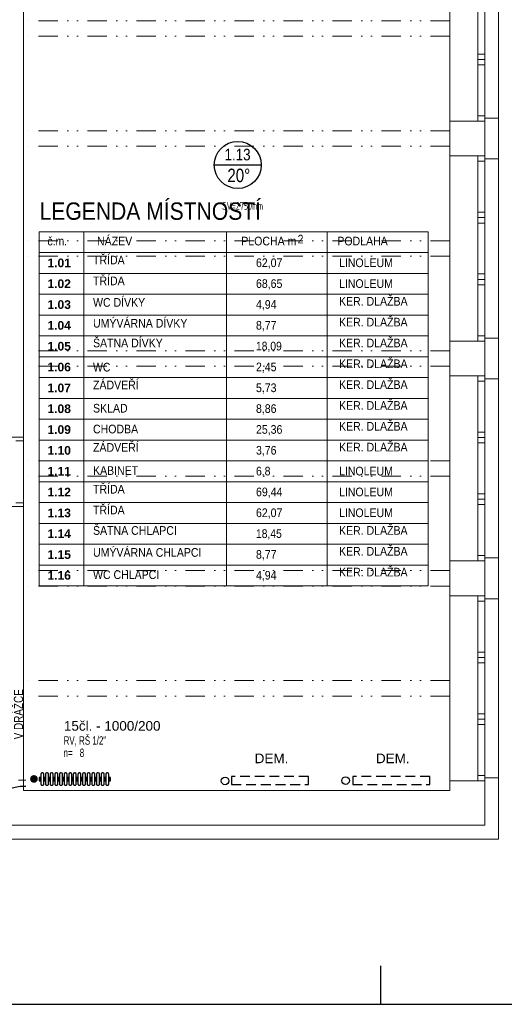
# Model space of a CAD drawing. Header units: millimetres. Extents: x 2424458 to 5109721, y -2781114 to -1335434.
# Tile 27 of 59: x 2480195 to 2486478, y -1390788 to -1378028. Entities that reach past the tile are written whole.
import ezdxf
from ezdxf.enums import TextEntityAlignment as Align

# ---------------------------------------------------------------- set-up
doc = ezdxf.new("R2010")
doc.units = ezdxf.units.MM
doc.header["$LTSCALE"] = 20
doc.header["$MEASUREMENT"] = 0
for name, pattern in [('DASHED', [19.05, 12.7, -6.35]), ('DASHED2', [9.525, 6.35, -3.175]), ('DIVIDE', [31.75, 12.7, -6.35, 0, -6.35, 0, -6.35])]:
    doc.linetypes.add(name, pattern=pattern)
for name, color, linetype in [('ARMATURY', 2, 'Continuous'), ('KOTY', 2, 'Continuous'), ('OKNA + IZOLANT', 7, 'Continuous'), ('ROZVODY', 6, 'Continuous'), ('Slabá', 7, 'Continuous'), ('slepák', 8, 'Continuous'), ('TZB_TOP rozvody', 6, 'Continuous'), ('TZB_TOP tělesa', 6, 'Continuous'), ('UT', 6, 'Continuous'), ('Čísla místností', 7, 'Continuous')]:
    doc.layers.add(name, color=color, linetype=linetype)
doc.layers.add('Rámečky', color=7, linetype='Continuous', lineweight=25)
doc.layers.add('TZB TEXT', color=3, linetype='Continuous', lineweight=18)
doc.styles.add('ARIAL', font='ARIAL.TTF')
doc.styles.add('Arial Black', font='ariblk.ttf')
doc.styles.add('ARIEL', font='ARIAL.TTF')
doc.styles.add('ISOCP', font='ISOCP___.TTF')
doc.styles.add('ROMAN', font='ic-romans.shx')
doc.styles.add('ROMANS', font='ic-romans.shx', dxfattribs={"width": 0.8})

# ---------------------------------------------------------------- blocks, each defined once
blk = doc.blocks.new('KOMPLEXNÍ OBJEKT_22')
at = {"layer": 'OKNA + IZOLANT', "color": 138, "linetype": 'Continuous', "lineweight": 13, "true_color": 0x005050, "transparency": 33554687}
for p, q in [((23.607, -48.472), (23.607, -48.432)), ((23.607, -48.432), (23.787, -48.432))]:
    blk.add_line(p, q, dxfattribs=at)
blk = doc.blocks.new('KOMPLEXNÍ OBJEKT_23')
at = {"layer": 'OKNA + IZOLANT', "color": 138, "linetype": 'Continuous', "lineweight": 13, "true_color": 0x005050, "transparency": 33554687}
for p, q in [((23.607, -48.922), (23.607, -48.962)), ((23.607, -48.962), (23.787, -48.962))]:
    blk.add_line(p, q, dxfattribs=at)
blk = doc.blocks.new('KOMPLEXNÍ OBJEKT_24')
at = {"layer": 'OKNA + IZOLANT', "color": 138, "linetype": 'Continuous', "lineweight": 13, "true_color": 0x005050, "transparency": 33554687}
for p, q in [((23.607, -51.322), (23.607, -51.282)), ((23.607, -51.282), (23.787, -51.282))]:
    blk.add_line(p, q, dxfattribs=at)
blk = doc.blocks.new('KOMPLEXNÍ OBJEKT_25')
at = {"layer": 'OKNA + IZOLANT', "color": 138, "linetype": 'Continuous', "lineweight": 13, "true_color": 0x005050, "transparency": 33554687}
for p, q in [((23.607, -51.772), (23.607, -51.812)), ((23.607, -51.812), (23.787, -51.812))]:
    blk.add_line(p, q, dxfattribs=at)
blk = doc.blocks.new('KOMPLEXNÍ OBJEKT_26')
at = {"layer": 'OKNA + IZOLANT', "color": 138, "linetype": 'Continuous', "lineweight": 13, "true_color": 0x005050, "transparency": 33554687}
for p, q in [((23.607, -54.172), (23.607, -54.132)), ((23.607, -54.132), (23.787, -54.132))]:
    blk.add_line(p, q, dxfattribs=at)
blk = doc.blocks.new('KOMPLEXNÍ OBJEKT_27')
at = {"layer": 'OKNA + IZOLANT', "color": 138, "linetype": 'Continuous', "lineweight": 13, "true_color": 0x005050, "transparency": 33554687}
for p, q in [((23.607, -54.622), (23.607, -54.662)), ((23.607, -54.662), (23.787, -54.662))]:
    blk.add_line(p, q, dxfattribs=at)
blk = doc.blocks.new('KOMPLEXNÍ OBJEKT_28')
at = {"layer": 'OKNA + IZOLANT', "color": 138, "linetype": 'Continuous', "lineweight": 13, "true_color": 0x005050, "transparency": 33554687}
for p, q in [((23.607, -57.022), (23.607, -56.982)), ((23.607, -56.982), (23.787, -56.982))]:
    blk.add_line(p, q, dxfattribs=at)
blk = doc.blocks.new('*U726', base_point=(52500, 0))
at = {"layer": 'Rámečky', "linetype": 'Continuous'}
for p, q in [((42000, 0), (42000, 250)), ((0, 0), (52500, 0))]:
    blk.add_line(p, q, dxfattribs=at)

msp = doc.modelspace()

# ---------------------------------------------------------------- hatches: boundary and pattern name
at = {"layer": 'UT'}
msp.add_hatch(color=3, dxfattribs=at).paths.add_polyline_path([(2480380, -1387917.3, 1), (2480380, -1387817.3, 1)])

# ---------------------------------------------------------------- linework, layer by layer
at = {"layer": 'ROZVODY', "color": 2, "linetype": 'Continuous'}
for centre in [(2482858.2, -1387893.5), (2484419.3, -1387889.2)]:
    msp.add_circle(centre, 49.3, dxfattribs=at)
at = {"layer": 'Rámečky'}
msp.add_line((2484876.9, -1390788.3), (2484876.9, -1390288.3), dxfattribs=at)
at = {"layer": 'Slabá', "linetype": 'Continuous', "lineweight": 13, "transparency": 33554687}
for p, q in [((2480447, -1380775.2), (2480447, -1385365.2)), ((2480447, -1380775.2), (2485490.1, -1380775.2)), ((2481026.7, -1380775.2), (2481026.7, -1385365.2)), ((2482875.5, -1380775.2), (2482875.5, -1385365.2)), ((2484182.8, -1380775.2), (2484182.8, -1385365.2)), ((2485490.1, -1380775.2), (2485490.1, -1385365.2)), ((2480447, -1381045.2), (2485490.1, -1381045.2)), ((2480447, -1381315.2), (2485490.1, -1381315.2)), ((2480447, -1381585.2), (2485490.1, -1381585.2)), ((2480447, -1381855.2), (2485490.1, -1381855.2)), ((2480447, -1382125.2), (2485490.1, -1382125.2)), ((2480447, -1382395.2), (2485490.1, -1382395.2)), ((2480447, -1382665.2), (2485490.1, -1382665.2)), ((2480447, -1382935.2), (2485490.1, -1382935.2)), ((2480447, -1383205.2), (2485490.1, -1383205.2)), ((2480447, -1383475.2), (2485490.1, -1383475.2)), ((2480447, -1383745.2), (2485490.1, -1383745.2)), ((2480447, -1384015.2), (2485490.1, -1384015.2)), ((2480447, -1384285.2), (2485490.1, -1384285.2)), ((2480447, -1384555.2), (2485490.1, -1384555.2)), ((2480447, -1384825.2), (2485490.1, -1384825.2)), ((2480447, -1385095.2), (2485490.1, -1385095.2)), ((2480447, -1385365.2), (2485490.1, -1385365.2))]:
    msp.add_line(p, q, dxfattribs=at)
at = {"layer": 'slepák', "linetype": 'Continuous', "lineweight": 13, "transparency": 33554687}
for p, q in [((2480243.3, -1376792.9), (2480243.3, -1383437.9)), ((2485773.3, -1376942.9), (2485773.3, -1379342.9)), ((2486133.3, -1376942.9), (2486133.3, -1379342.9)), ((2486223.3, -1376942.9), (2486223.3, -1379342.9)), ((2486403.3, -1379302.9), (2486403.3, -1376982.9)), ((2486133.3, -1378472.9), (2486223.3, -1378472.9)), ((2486133.3, -1378542.9), (2486223.3, -1378542.9)), ((2486133.3, -1378612.9), (2486223.3, -1378612.9)), ((2485773.3, -1379342.9), (2486223.3, -1379342.9)), ((2485773.3, -1379342.9), (2485773.3, -1379792.9)), ((2486133.3, -1379272.9), (2486223.3, -1379272.9)), ((2486223.3, -1379342.9), (2486223.3, -1379792.9)), ((2486403.3, -1379302.9), (2486403.3, -1379832.9)), ((2485773.3, -1379792.9), (2486223.3, -1379792.9)), ((2485773.3, -1379792.9), (2485773.3, -1382192.9)), ((2486133.3, -1379792.9), (2486133.3, -1382192.9)), ((2486133.3, -1379862.9), (2486223.3, -1379862.9)), ((2486223.3, -1379792.9), (2486223.3, -1382192.9)), ((2486403.3, -1382152.9), (2486403.3, -1379832.9)), ((2486133.3, -1380522.9), (2486223.3, -1380522.9)), ((2486133.3, -1380592.9), (2486223.3, -1380592.9)), ((2486133.3, -1380662.9), (2486223.3, -1380662.9)), ((2486133.3, -1381322.9), (2486223.3, -1381322.9)), ((2486133.3, -1381392.9), (2486223.3, -1381392.9)), ((2486133.3, -1381462.9), (2486223.3, -1381462.9)), ((2485773.3, -1382192.9), (2486223.3, -1382192.9)), ((2485773.3, -1382192.9), (2485773.3, -1382642.9)), ((2486133.3, -1382122.9), (2486223.3, -1382122.9)), ((2486223.3, -1382192.9), (2486223.3, -1382642.9)), ((2486403.3, -1382152.9), (2486403.3, -1382682.9)), ((2485773.3, -1382642.9), (2486223.3, -1382642.9)), ((2485773.3, -1382642.9), (2485773.3, -1385042.9)), ((2486133.3, -1382642.9), (2486133.3, -1385042.9)), ((2486223.3, -1382642.9), (2486223.3, -1385042.9)), ((2486403.3, -1385002.9), (2486403.3, -1382682.9)), ((2486133.3, -1382712.9), (2486223.3, -1382712.9)), ((2479793.3, -1383437.9), (2480243.3, -1383437.9)), ((2480243.3, -1383437.9), (2480243.3, -1384337.9)), ((2486133.3, -1383372.9), (2486223.3, -1383372.9)), ((2486133.3, -1383442.9), (2486223.3, -1383442.9)), ((2480143.3, -1383487.9), (2480243.3, -1383487.9)), ((2486133.3, -1383512.9), (2486223.3, -1383512.9)), ((2486133.3, -1384172.9), (2486223.3, -1384172.9)), ((2479793.3, -1384337.9), (2480243.3, -1384337.9)), ((2480143.3, -1384287.9), (2480243.3, -1384287.9)), ((2480243.3, -1384337.9), (2480243.3, -1388017.9)), ((2486133.3, -1384242.9), (2486223.3, -1384242.9)), ((2486133.3, -1384312.9), (2486223.3, -1384312.9)), ((2486133.3, -1384972.9), (2486223.3, -1384972.9)), ((2486403.3, -1385002.9), (2486403.3, -1385532.9)), ((2485773.3, -1385042.9), (2486223.3, -1385042.9)), ((2485773.3, -1385042.9), (2485773.3, -1385492.9)), ((2486223.3, -1385042.9), (2486223.3, -1385492.9)), ((2485773.3, -1385492.9), (2486223.3, -1385492.9)), ((2485773.3, -1385492.9), (2485773.3, -1387892.9)), ((2486133.3, -1385492.9), (2486133.3, -1387892.9)), ((2486223.3, -1385492.9), (2486223.3, -1387892.9)), ((2486133.3, -1385562.9), (2486223.3, -1385562.9)), ((2486403.3, -1387852.9), (2486403.3, -1385532.9)), ((2486133.3, -1386222.9), (2486223.3, -1386222.9)), ((2486133.3, -1386292.9), (2486223.3, -1386292.9)), ((2486133.3, -1386362.9), (2486223.3, -1386362.9)), ((2486133.3, -1387022.9), (2486223.3, -1387022.9)), ((2486133.3, -1387092.9), (2486223.3, -1387092.9)), ((2486133.3, -1387162.9), (2486223.3, -1387162.9)), ((2485773.3, -1387892.9), (2485773.3, -1388017.9)), ((2485773.3, -1387892.9), (2486223.3, -1387892.9)), ((2486133.3, -1387822.9), (2486223.3, -1387822.9)), ((2486223.3, -1387892.9), (2486223.3, -1388467.9)), ((2486403.3, -1387852.9), (2486403.3, -1388647.9)), ((2485773.3, -1388017.9), (2480243.3, -1388017.9)), ((2486223.3, -1388467.9), (2479293.3, -1388467.9)), ((2486403.3, -1388647.9), (2479253.3, -1388647.9))]:
    msp.add_line(p, q, dxfattribs=at)
at = {"layer": 'slepák', "linetype": 'DIVIDE', "lineweight": 13, "transparency": 33554687}
for p, q in [((2485773.3, -1378042.9), (2480243.3, -1378042.9)), ((2485773.3, -1378242.9), (2480243.3, -1378242.9)), ((2485773.3, -1379467.9), (2480243.3, -1379467.9)), ((2485773.3, -1379667.9), (2480243.3, -1379667.9)), ((2485773.3, -1380892.9), (2480243.3, -1380892.9)), ((2485773.3, -1381092.9), (2480243.3, -1381092.9)), ((2485773.3, -1382319.4), (2480243.3, -1382319.4)), ((2485773.3, -1382519.4), (2480243.3, -1382519.4)), ((2485773.3, -1383742.9), (2480243.3, -1383742.9)), ((2485773.3, -1383942.9), (2480243.3, -1383942.9)), ((2485773.3, -1385167.9), (2480243.3, -1385167.9)), ((2485773.3, -1385367.9), (2480243.3, -1385367.9)), ((2485773.3, -1386592.9), (2480243.3, -1386592.9)), ((2485773.3, -1386792.9), (2480243.3, -1386792.9))]:
    msp.add_line(p, q, dxfattribs=at)
at = {"layer": 'TZB_TOP rozvody', "linetype": 'DASHED', "lineweight": 9}
msp.add_line((2480276.9, -1387884.4), (2480178.3, -1387884.4), dxfattribs=at)
at = {"layer": 'TZB_TOP rozvody', "lineweight": -3, "ltscale": 20}
for p, q in [((2480202.5, -1387964.4), (2479411.7, -1388128.7)), ((2480275.9, -1387964.4), (2480202.5, -1387964.4))]:
    msp.add_line(p, q, dxfattribs=at)
at = {"layer": 'TZB_TOP tělesa', "color": 2, "linetype": 'DASHED2', "lineweight": -3}
for points in [[(2482940.8, -1387937.9), (2483940.8, -1387937.9), (2483940.8, -1387837.9), (2482940.8, -1387837.9)], [(2484513.2, -1387937.9), (2485513.2, -1387937.9), (2485513.2, -1387837.9), (2484513.2, -1387837.9)]]:
    msp.add_lwpolyline(points, close=True, dxfattribs=at)
at = {"layer": 'UT', "color": 2}
msp.add_line((2482717.2, -1379910.8), (2483326.7, -1379910.8), dxfattribs=at)
at = {"layer": 'UT', "color": 1}
for points in [[(2480470.4, -1387805.3), (2480470.4, -1387935.3, 0.4142136), (2480485.4, -1387950.3), (2480494.4, -1387950.3, 0.4142136), (2480509.4, -1387935.3), (2480509.4, -1387805.3, 0.4142136), (2480494.4, -1387790.3), (2480485.4, -1387790.3, 0.4142136)], [(2480530.4, -1387805.3), (2480530.4, -1387935.3, 0.4142136), (2480545.4, -1387950.3), (2480554.4, -1387950.3, 0.4142136), (2480569.4, -1387935.3), (2480569.4, -1387805.3, 0.4142136), (2480554.4, -1387790.3), (2480545.4, -1387790.3, 0.4142136)], [(2480590.4, -1387805.3), (2480590.4, -1387935.3, 0.4142136), (2480605.4, -1387950.3), (2480614.4, -1387950.3, 0.4142136), (2480629.4, -1387935.3), (2480629.4, -1387805.3, 0.4142136), (2480614.4, -1387790.3), (2480605.4, -1387790.3, 0.4142136)], [(2480650.4, -1387805.3), (2480650.4, -1387935.3, 0.4142136), (2480665.4, -1387950.3), (2480674.4, -1387950.3, 0.4142136), (2480689.4, -1387935.3), (2480689.4, -1387805.3, 0.4142136), (2480674.4, -1387790.3), (2480665.4, -1387790.3, 0.4142136)], [(2480710.4, -1387805.3), (2480710.4, -1387935.3, 0.4142136), (2480725.4, -1387950.3), (2480734.4, -1387950.3, 0.4142136), (2480749.4, -1387935.3), (2480749.4, -1387805.3, 0.4142136), (2480734.4, -1387790.3), (2480725.4, -1387790.3, 0.4142136)], [(2480770.4, -1387805.3), (2480770.4, -1387935.3, 0.4142136), (2480785.4, -1387950.3), (2480794.4, -1387950.3, 0.4142136), (2480809.4, -1387935.3), (2480809.4, -1387805.3, 0.4142136), (2480794.4, -1387790.3), (2480785.4, -1387790.3, 0.4142136)], [(2480830.4, -1387805.3), (2480830.4, -1387935.3, 0.4142136), (2480845.4, -1387950.3), (2480854.4, -1387950.3, 0.4142136), (2480869.4, -1387935.3), (2480869.4, -1387805.3, 0.4142136), (2480854.4, -1387790.3), (2480845.4, -1387790.3, 0.4142136)], [(2480890.4, -1387805.3), (2480890.4, -1387935.3, 0.4142136), (2480905.4, -1387950.3), (2480914.4, -1387950.3, 0.4142136), (2480929.4, -1387935.3), (2480929.4, -1387805.3, 0.4142136), (2480914.4, -1387790.3), (2480905.4, -1387790.3, 0.4142136)], [(2480950.4, -1387805.3), (2480950.4, -1387935.3, 0.4142136), (2480965.4, -1387950.3), (2480974.4, -1387950.3, 0.4142136), (2480989.4, -1387935.3), (2480989.4, -1387805.3, 0.4142136), (2480974.4, -1387790.3), (2480965.4, -1387790.3, 0.4142136)], [(2481010.4, -1387805.3), (2481010.4, -1387935.3, 0.4142136), (2481025.4, -1387950.3), (2481034.4, -1387950.3, 0.4142136), (2481049.4, -1387935.3), (2481049.4, -1387805.3, 0.4142136), (2481034.4, -1387790.3), (2481025.4, -1387790.3, 0.4142136)], [(2481070.4, -1387805.3), (2481070.4, -1387935.3, 0.4142136), (2481085.4, -1387950.3), (2481094.4, -1387950.3, 0.4142136), (2481109.4, -1387935.3), (2481109.4, -1387805.3, 0.4142136), (2481094.4, -1387790.3), (2481085.4, -1387790.3, 0.4142136)], [(2481130.4, -1387805.3), (2481130.4, -1387935.3, 0.4142136), (2481145.4, -1387950.3), (2481154.4, -1387950.3, 0.4142136), (2481169.4, -1387935.3), (2481169.4, -1387805.3, 0.4142136), (2481154.4, -1387790.3), (2481145.4, -1387790.3, 0.4142136)], [(2481190.4, -1387805.3), (2481190.4, -1387935.3, 0.4142136), (2481205.4, -1387950.3), (2481214.4, -1387950.3, 0.4142136), (2481229.4, -1387935.3), (2481229.4, -1387805.3, 0.4142136), (2481214.4, -1387790.3), (2481205.4, -1387790.3, 0.4142136)], [(2481250.4, -1387805.3), (2481250.4, -1387935.3, 0.4142136), (2481265.4, -1387950.3), (2481274.4, -1387950.3, 0.4142136), (2481289.4, -1387935.3), (2481289.4, -1387805.3, 0.4142136), (2481274.4, -1387790.3), (2481265.4, -1387790.3, 0.4142136)], [(2481310.4, -1387805.3), (2481310.4, -1387935.3, 0.4142136), (2481325.4, -1387950.3), (2481334.4, -1387950.3, 0.4142136), (2481349.4, -1387935.3), (2481349.4, -1387805.3, 0.4142136), (2481334.4, -1387790.3), (2481325.4, -1387790.3, 0.4142136)]]:
    msp.add_lwpolyline(points, format="xyb", close=True, dxfattribs=at)
for points in [[(2480449.4, -1387850.3), (2480449.4, -1387890.3), (2480470.4, -1387890.3), (2480470.4, -1387850.3)], [(2480509.4, -1387850.3), (2480509.4, -1387890.3), (2480530.4, -1387890.3), (2480530.4, -1387850.3)], [(2480569.4, -1387850.3), (2480569.4, -1387890.3), (2480590.4, -1387890.3), (2480590.4, -1387850.3)], [(2480629.4, -1387850.3), (2480629.4, -1387890.3), (2480650.4, -1387890.3), (2480650.4, -1387850.3)], [(2480689.4, -1387850.3), (2480689.4, -1387890.3), (2480710.4, -1387890.3), (2480710.4, -1387850.3)], [(2480749.4, -1387850.3), (2480749.4, -1387890.3), (2480770.4, -1387890.3), (2480770.4, -1387850.3)], [(2480809.4, -1387850.3), (2480809.4, -1387890.3), (2480830.4, -1387890.3), (2480830.4, -1387850.3)], [(2480869.4, -1387850.3), (2480869.4, -1387890.3), (2480890.4, -1387890.3), (2480890.4, -1387850.3)], [(2480929.4, -1387850.3), (2480929.4, -1387890.3), (2480950.4, -1387890.3), (2480950.4, -1387850.3)], [(2480989.4, -1387850.3), (2480989.4, -1387890.3), (2481010.4, -1387890.3), (2481010.4, -1387850.3)], [(2481049.4, -1387850.3), (2481049.4, -1387890.3), (2481070.4, -1387890.3), (2481070.4, -1387850.3)], [(2481109.4, -1387850.3), (2481109.4, -1387890.3), (2481130.4, -1387890.3), (2481130.4, -1387850.3)], [(2481169.4, -1387850.3), (2481169.4, -1387890.3), (2481190.4, -1387890.3), (2481190.4, -1387850.3)], [(2481229.4, -1387850.3), (2481229.4, -1387890.3), (2481250.4, -1387890.3), (2481250.4, -1387850.3)], [(2481289.4, -1387850.3), (2481289.4, -1387890.3), (2481310.4, -1387890.3), (2481310.4, -1387850.3)], [(2481349.4, -1387850.3), (2481349.4, -1387890.3), (2481370.4, -1387890.3), (2481370.4, -1387850.3)]]:
    msp.add_lwpolyline(points, close=True, dxfattribs=at)
at = {"layer": 'UT', "color": 2}
msp.add_circle((2483022, -1379910.8), 304.8, dxfattribs=at)

# ---------------------------------------------------------------- block references
at = {"layer": 'slepák', "linetype": 'Continuous', "lineweight": 13, "transparency": 33554687}
msp.add_blockref('*U726', (2495376.9, -1390788.3), dxfattribs=at)
at = {"layer": 'slepák', "linetype": 'Continuous', "lineweight": 13, "transparency": 33554687, "xscale": 1000, "yscale": 1000, "zscale": 1000}
for name in ['KOMPLEXNÍ OBJEKT_22', 'KOMPLEXNÍ OBJEKT_23', 'KOMPLEXNÍ OBJEKT_24', 'KOMPLEXNÍ OBJEKT_25', 'KOMPLEXNÍ OBJEKT_26', 'KOMPLEXNÍ OBJEKT_27', 'KOMPLEXNÍ OBJEKT_28']:
    msp.add_blockref(name, (2462616.1, -1330871.2), dxfattribs=at)

# ---------------------------------------------------------------- texts
at = {"layer": 'ARMATURY', "color": 3, "style": 'ARIEL', "width": 0.8}
msp.add_text('20°', height=175, dxfattribs=at).set_placement((2482887.6, -1380185.9), align=Align.BOTTOM_LEFT)
at = {"layer": 'KOTY', "lineweight": -3, "insert": (2480180.2, -1387029.4), "char_height": 120, "width": 748.571, "attachment_point": 5, "rotation": 90, "style": 'ROMANS'}
msp.add_mtext('V DRÁŽCE', dxfattribs=at)
at = {"layer": 'Slabá', "linetype": 'Continuous', "lineweight": 13, "transparency": 33554687, "attachment_point": 1}
for s, insert, char_height, width, style in [('\\W0.87;LEGENDA MÍSTNOSTÍ', (2480452.5, -1380396.5), 225, 2959.641, 'ARIAL'), ('\\W0.86;č.m.', (2480554.6, -1380840.7), 112.5, 305.037, 'ARIAL'), ('\\W0.87;NÁZEV', (2481198.1, -1380840.7), 112.5, 503.528, 'ARIAL'), ('\\W0.87;PLOCHA m', (2483067.7, -1380840.7), 112.5, 761.896, 'ARIAL'), ('\\W0.86;2', (2483798.7, -1380815.4), 112.5, 124.603, 'ARIAL'), ('\\W0.87;PODLAHA', (2484312.8, -1380840.7), 112.5, 701.826, 'ARIAL'), ('\\W0.87;TŘÍDA', (2481145.9, -1381086.4), 112.5, 458.035, 'ARIAL'), ('\\W0.87;1.01', (2480554.6, -1381123.4), 112.5, 367.106, 'Arial Black'), ('\\W0.87;62,07', (2483258.4, -1381121.8), 112.5, 391.605, 'ARIAL'), ('\\W0.87;LINOLEUM', (2484334.8, -1381121.8), 112.5, 747.313, 'ARIAL'), ('\\W0.87;1.02', (2480554.6, -1381393.4), 112.5, 367.106, 'Arial Black'), ('\\W0.87;TŘÍDA', (2481145.9, -1381356.4), 112.5, 458.035, 'ARIAL'), ('\\W0.87;68,65', (2483258.4, -1381391.8), 112.5, 391.605, 'ARIAL'), ('\\W0.87;LINOLEUM', (2484334.8, -1381391.8), 112.5, 747.313, 'ARIAL'), ('\\W0.87;1.03', (2480554.6, -1381663.4), 112.5, 367.106, 'Arial Black'), ('\\W0.87;WC DÍVKY', (2481145.9, -1381635.9), 112.5, 722.831, 'ARIAL'), ('\\W0.87;4,94', (2483258.4, -1381661.8), 112.5, 315.168, 'ARIAL'), ('\\W0.87;KER. DLAŽBA', (2484334.8, -1381621.1), 112.5, 935.68, 'ARIAL'), ('\\W0.87;1.04', (2480554.6, -1381933.4), 112.5, 367.106, 'Arial Black'), ('\\W0.87;UMÝVÁRNA DÍVKY', (2481145.9, -1381905.9), 112.5, 1270.369, 'ARIAL'), ('\\W0.87;8,77', (2483258.4, -1381931.8), 112.5, 315.168, 'ARIAL'), ('\\W0.87;KER. DLAŽBA', (2484334.8, -1381891.1), 112.5, 935.68, 'ARIAL'), ('\\W0.87;ŠATNA DÍVKY', (2481145.9, -1382161.5), 112.5, 950.272, 'ARIAL'), ('\\W0.85;18,09', (2483258.4, -1382201.8), 112.5, 390.556, 'ARIAL'), ('\\W0.87;KER. DLAŽBA', (2484334.8, -1382161.1), 112.5, 935.68, 'ARIAL'), ('\\W0.87;1.05', (2480554.6, -1382203.4), 112.5, 367.106, 'Arial Black'), ('\\W0.87;KER. DLAŽBA', (2484334.8, -1382431.1), 112.5, 935.68, 'ARIAL'), ('\\W0.87;1.06', (2480554.6, -1382473.4), 112.5, 367.106, 'Arial Black'), ('\\W0.86;WC ', (2481145.9, -1382474.8), 112.5, 313.281, 'ARIAL'), ('\\W0.87;2,45', (2483258.4, -1382471.8), 112.5, 315.168, 'ARIAL'), ('\\W0.87;ZÁDVEŘÍ ', (2481145.9, -1382705.3), 112.5, 677.336, 'ARIAL'), ('\\W0.87;KER. DLAŽBA', (2484334.8, -1382701.1), 112.5, 935.68, 'ARIAL'), ('\\W0.87;1.07', (2480554.6, -1382743.4), 112.5, 367.106, 'Arial Black'), ('\\W0.87;5,73', (2483258.4, -1382741.8), 112.5, 315.168, 'ARIAL'), ('\\W0.87;KER. DLAŽBA', (2484334.8, -1382971.1), 112.5, 935.68, 'ARIAL'), ('\\W0.87;1.08', (2480554.6, -1383013.4), 112.5, 367.106, 'Arial Black'), ('\\W0.87;SKLAD ', (2481145.9, -1383006.9), 112.5, 534.447, 'ARIAL'), ('\\W0.87;8,86', (2483258.4, -1383011.8), 112.5, 315.168, 'ARIAL'), ('\\W0.87;KER. DLAŽBA', (2484334.8, -1383241.1), 112.5, 935.68, 'ARIAL'), ('\\W0.87;1.09', (2480554.6, -1383283.4), 112.5, 367.106, 'Arial Black'), ('\\W0.87;CHODBA ', (2481145.9, -1383276.9), 112.5, 670.925, 'ARIAL'), ('\\W0.87;25,36', (2483258.4, -1383281.8), 112.5, 391.605, 'ARIAL'), ('\\W0.87;1.10', (2480554.6, -1383553.4), 112.5, 367.106, 'Arial Black'), ('\\W0.87;ZÁDVEŘÍ ', (2481145.9, -1383515.3), 112.5, 677.336, 'ARIAL'), ('\\W0.87;3,76', (2483258.4, -1383551.8), 112.5, 315.168, 'ARIAL'), ('\\W0.87;KER. DLAŽBA', (2484334.8, -1383511.1), 112.5, 935.68, 'ARIAL'), ('\\W0.87;1.11', (2480554.6, -1383823.4), 112.5, 367.106, 'Arial Black'), ('\\W0.87;KABINET ', (2481145.9, -1383814.3), 112.5, 669.165, 'ARIAL'), ('\\W0.86;6,8', (2483258.4, -1383821.8), 112.5, 238.656, 'ARIAL'), ('\\W0.87;LINOLEUM', (2484334.8, -1383821.8), 112.5, 747.313, 'ARIAL'), ('\\W0.87;1.12', (2480554.6, -1384093.4), 112.5, 367.106, 'Arial Black'), ('\\W0.87;TŘÍDA', (2481145.9, -1384056.4), 112.5, 458.035, 'ARIAL'), ('\\W0.87;69,44', (2483258.4, -1384091.8), 112.5, 391.605, 'ARIAL'), ('\\W0.87;LINOLEUM', (2484334.8, -1384091.8), 112.5, 747.313, 'ARIAL'), ('\\W0.87;1.13', (2480554.6, -1384363.4), 112.5, 367.106, 'Arial Black'), ('\\W0.87;TŘÍDA', (2481145.9, -1384326.4), 112.5, 458.035, 'ARIAL'), ('\\W0.87;62,07', (2483258.4, -1384361.8), 112.5, 391.605, 'ARIAL'), ('\\W0.87;LINOLEUM', (2484334.8, -1384361.8), 112.5, 747.313, 'ARIAL'), ('\\W0.87;ŠATNA CHLAPCI', (2481145.9, -1384591.5), 112.5, 1133.92, 'ARIAL'), ('\\W0.87;KER. DLAŽBA', (2484334.8, -1384591.1), 112.5, 935.68, 'ARIAL'), ('\\W0.87;1.14', (2480554.6, -1384633.4), 112.5, 367.106, 'Arial Black'), ('\\W0.85;18,45', (2483258.4, -1384631.8), 112.5, 390.556, 'ARIAL'), ('\\W0.87;UMÝVÁRNA CHLAPCI', (2481145.9, -1384875.9), 112.5, 1453.982, 'ARIAL'), ('\\W0.87;KER. DLAŽBA', (2484334.8, -1384861.1), 112.5, 935.68, 'ARIAL'), ('\\W0.87;1.15', (2480554.6, -1384903.4), 112.5, 367.106, 'Arial Black'), ('\\W0.87;8,77', (2483258.4, -1384901.8), 112.5, 315.168, 'ARIAL'), ('\\W0.87;KER. DLAŽBA', (2484334.8, -1385131.1), 112.5, 935.68, 'ARIAL'), ('\\W0.87;1.16', (2480554.6, -1385173.4), 112.5, 367.106, 'Arial Black'), ('\\W0.87;WC CHLAPCI', (2481145.9, -1385164.3), 112.5, 906.51, 'ARIAL'), ('\\W0.87;4,94', (2483258.4, -1385171.8), 112.5, 315.168, 'ARIAL')]:
    msp.add_mtext(s, dxfattribs=dict(at, insert=insert, char_height=char_height, width=width, style=style))
at = {"layer": 'slepák', "linetype": 'Continuous', "lineweight": 13, "transparency": 33554687, "insert": (2483083.2, -1380441.4), "char_height": 100, "width": 668.419, "attachment_point": 5, "style": 'ISOCP'}
msp.add_mtext('\\W0.78;SV=2750mm', dxfattribs=at)
at = {"layer": 'TZB TEXT', "style": 'ARIEL'}
for s, p in [('15čl. - 1000/200', (2480768.4, -1387279.9)), ('DEM.', (2483241.7, -1387701.2)), ('DEM.', (2484814.1, -1387701.2))]:
    msp.add_text(s, height=125, dxfattribs=at).set_placement(p, align=Align.BOTTOM_LEFT)
at = {"layer": 'TZB TEXT', "style": 'ROMAN', "width": 0.7}
for s, p in [('RV, RŠ 1/2"', (2480764.7, -1387457.2)), ('n=', (2480763.5, -1387617)), ('8', (2480973.9, -1387617))]:
    msp.add_text(s, height=110, dxfattribs=at).set_placement(p, align=Align.BOTTOM_LEFT)
at = {"layer": 'Čísla místností', "color": 7, "insert": (2482850, -1379700.7), "char_height": 150, "attachment_point": 1, "style": 'ARIEL'}
msp.add_mtext('\\W0.83;1.13', dxfattribs=at)

doc.saveas('drawing.dxf')
